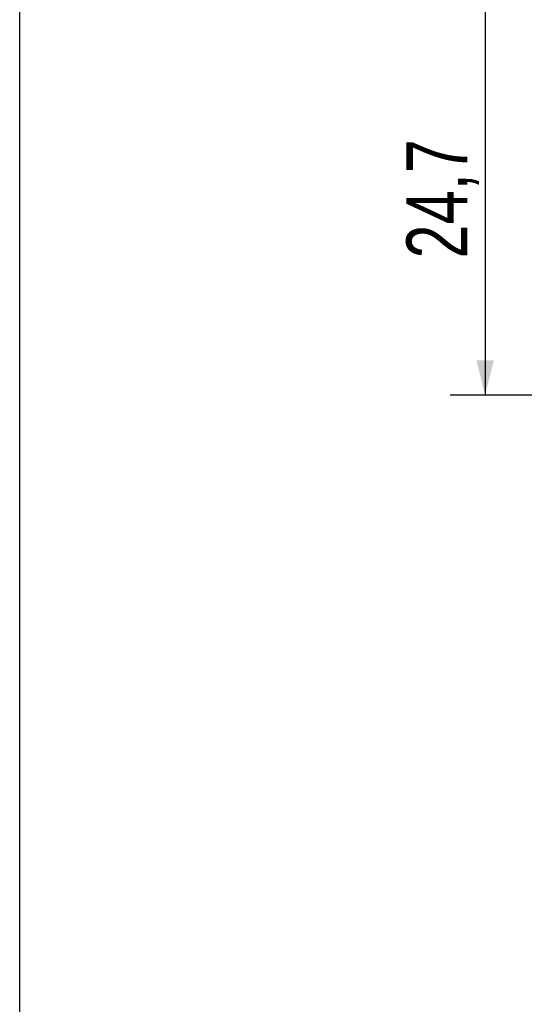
# Model space of a CAD drawing. Header units: millimetres. Extents: x 10 to 412, y 8 to 584.
# Tile 4 of 88: x 10 to 39, y 290 to 346. Entities that reach past the tile are written whole.
import ezdxf

# ---------------------------------------------------------------- set-up
doc = ezdxf.new("R2010")
doc.units = ezdxf.units.MM
doc.layers.add('DIMENSIONS', color=2, linetype='Continuous')
doc.layers.add('OUTLINE', color=7, linetype='Continuous', lineweight=25)
doc.styles.add('SLDTEXTSTYLE0', font='TXT', dxfattribs={"width": 0.75})
doc.dimstyles.new('SLDDIMSTYLE8', dxfattribs={"dimtxt": 3.5, "dimasz": 2, "dimexe": 0, "dimexo": 0.0625, "dimgap": 0.875, "dimtad": 1, "dimrnd": 1e-09, "dimzin": 12, "dimdsep": 46, "dimtxsty": 'SLDTEXTSTYLE0', "dimsah": 1, "dimcen": 0.09, "dimadec": 0, "dimazin": 3, "dimtfac": 1, "dimtofl": 0, "dimtmove": 0, "dimatfit": 3, "dimfxl": 0, "dimfrac": 2, "dimtolj": 1, "dimtzin": 12, "dimarcsym": 0})

# ---------------------------------------------------------------- blocks, each defined once
blk = doc.blocks.new('_D_47')
at = {"layer": 'DIMENSIONS'}
for p, q in [((84.3, 349.505), (34.665, 349.505)), ((36.665, 349.505), (36.665, 324.805)), ((65.985, 324.805), (34.665, 324.805))]:
    blk.add_line(p, q, dxfattribs=at)
for points in [[(36.665, 349.505), (36.165, 347.505), (37.165, 347.505)], [(36.665, 324.805), (37.165, 326.805), (36.165, 326.805)]]:
    blk.add_solid(points, dxfattribs=at)
at = {"layer": 'DIMENSIONS', "insert": (32.153, 332.629), "char_height": 3.5, "attachment_point": 1, "rotation": 90, "style": 'SLDTEXTSTYLE0'}
blk.add_mtext('24,7', dxfattribs=at)

msp = doc.modelspace()

# ---------------------------------------------------------------- linework, layer by layer
at = {"layer": 'OUTLINE'}
msp.add_line((10, 8), (10, 584), dxfattribs=at)

# ---------------------------------------------------------------- dimensions: what is measured, and where the dimension line sits
at = {"layer": 'DIMENSIONS'}
dim = msp.add_linear_dim(base=(36.6652, 324.80517), p1=(85.30028, 349.50517), p2=(66.98509, 324.80517), angle=90, dimstyle='SLDDIMSTYLE8', dxfattribs=at)
dim.commit()
dim.dimension.update_dxf_attribs({"geometry": '_D_47', "text_midpoint": (36.6652, 337.15517), "dimtype": 160})

doc.saveas('drawing.dxf')
